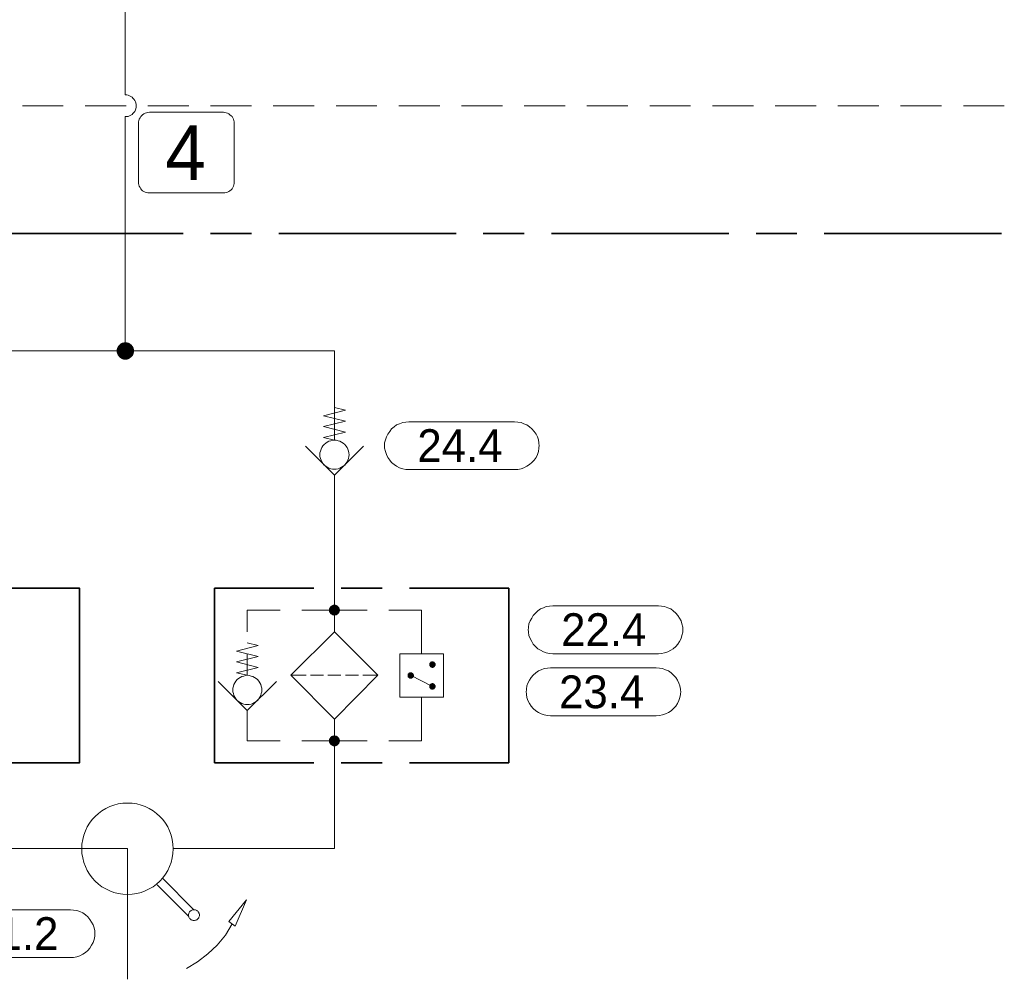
# Model space of a CAD drawing. Header units: millimetres. Extents: x 0 to 138, y 0 to 47.
# Tile 49 of 165: x 23.61 to 26.45, y 19.65 to 22.42. Entities that reach past the tile are written whole.
import ezdxf

# ---------------------------------------------------------------- set-up
doc = ezdxf.new("R2010")
doc.units = ezdxf.units.MM
for name, color, linetype in [('PDF_Geomertry', 7, 'Continuous'), ('PDF_Solid Fills', 7, 'Continuous'), ('PDF_Text', 7, 'Continuous')]:
    doc.layers.add(name, color=color, linetype=linetype)
doc.styles.add('PDF Arial', font='txt')

msp = doc.modelspace()

# ---------------------------------------------------------------- hatches: boundary and pattern name
at = {"layer": 'PDF_Solid Fills', "transparency": 33554559}
for points in [[(23.9132, 21.4674), (23.8979, 21.4874), (23.9007, 21.4896)], [(23.9132, 21.4674), (23.9007, 21.4896), (23.9035, 21.491)], [(23.9132, 21.4674), (23.9035, 21.491), (23.9071, 21.4915)], [(23.9132, 21.4674), (23.9071, 21.4915), (23.9104, 21.4924)], [(23.9132, 21.4674), (23.9104, 21.4924), (23.9132, 21.4929)], [(23.9132, 21.4674), (23.9132, 21.4929), (23.9168, 21.4924)], [(23.9132, 21.4674), (23.9168, 21.4924), (23.9201, 21.4915)], [(23.9132, 21.4674), (23.9201, 21.4915), (23.9229, 21.491)], [(23.9132, 21.4674), (23.9229, 21.491), (23.9257, 21.4896)], [(23.9132, 21.4674), (23.9257, 21.4896), (23.9285, 21.4874)], [(23.9132, 21.4674), (23.8882, 21.4707), (23.889, 21.4743)], [(23.9132, 21.4674), (23.8882, 21.4674), (23.8882, 21.4707)], [(23.9132, 21.4674), (23.8882, 21.4646), (23.8882, 21.4674)], [(23.9132, 21.4674), (23.889, 21.461), (23.8882, 21.4646)], [(23.9132, 21.4674), (23.889, 21.4743), (23.8904, 21.4771)], [(23.9132, 21.4674), (23.8904, 21.4582), (23.889, 21.461)], [(23.9132, 21.4674), (23.8904, 21.4771), (23.8918, 21.4804)], [(23.9132, 21.4674), (23.8918, 21.4549), (23.8904, 21.4582)], [(23.9132, 21.4674), (23.8918, 21.4804), (23.8938, 21.4826)], [(23.9132, 21.4674), (23.8938, 21.4521), (23.8918, 21.4549)], [(23.9132, 21.4674), (23.8938, 21.4826), (23.896, 21.4854)], [(23.9132, 21.4674), (23.896, 21.4499), (23.8938, 21.4521)], [(23.9132, 21.4674), (23.896, 21.4854), (23.8979, 21.4874)], [(23.9132, 21.4674), (23.8979, 21.4479), (23.896, 21.4499)], [(23.9132, 21.4674), (23.9007, 21.4457), (23.8979, 21.4479)], [(23.9132, 21.4674), (23.9035, 21.4443), (23.9007, 21.4457)], [(23.9132, 21.4674), (23.9071, 21.4429), (23.9035, 21.4443)], [(23.9132, 21.4674), (23.9104, 21.4424), (23.9071, 21.4429)], [(23.9132, 21.4674), (23.9132, 21.4424), (23.9104, 21.4424)], [(23.9132, 21.4674), (23.9285, 21.4874), (23.9312, 21.4854)], [(23.9132, 21.4674), (23.9312, 21.4854), (23.9335, 21.4826)], [(23.9132, 21.4674), (23.9335, 21.4826), (23.9354, 21.4804)], [(23.9132, 21.4674), (23.9354, 21.4804), (23.9368, 21.4771)], [(23.9132, 21.4674), (23.9368, 21.4771), (23.9376, 21.4743)], [(23.9132, 21.4674), (23.9376, 21.4743), (23.9382, 21.4707)], [(23.9132, 21.4674), (23.9382, 21.4707), (23.9382, 21.4674)], [(23.9132, 21.4674), (23.9168, 21.4424), (23.9132, 21.4424)], [(23.9132, 21.4674), (23.9201, 21.4429), (23.9168, 21.4424)], [(23.9132, 21.4674), (23.9229, 21.4443), (23.9201, 21.4429)], [(23.9132, 21.4674), (23.9257, 21.4457), (23.9229, 21.4443)], [(23.9132, 21.4674), (23.9285, 21.4479), (23.9257, 21.4457)], [(23.9132, 21.4674), (23.9312, 21.4499), (23.9285, 21.4479)], [(23.9132, 21.4674), (23.9335, 21.4521), (23.9312, 21.4499)], [(23.9132, 21.4674), (23.9354, 21.4549), (23.9335, 21.4521)], [(23.9132, 21.4674), (23.9368, 21.4582), (23.9354, 21.4549)], [(23.9132, 21.4674), (23.9376, 21.461), (23.9368, 21.4582)], [(23.9132, 21.4674), (23.9382, 21.4646), (23.9376, 21.461)], [(23.9132, 21.4674), (23.9382, 21.4674), (23.9382, 21.4646)], [(24.5168, 20.7193), (24.5015, 20.7235), (24.5021, 20.7257)], [(24.5168, 20.7193), (24.5015, 20.7215), (24.5015, 20.7235)], [(24.5168, 20.7193), (24.5015, 20.7193), (24.5015, 20.7215)], [(24.5168, 20.7193), (24.5021, 20.7257), (24.5035, 20.7271)], [(24.5168, 20.7193), (24.5035, 20.7271), (24.5043, 20.729)], [(24.5168, 20.7193), (24.5043, 20.729), (24.5057, 20.7304)], [(24.5168, 20.7193), (24.5057, 20.7304), (24.5076, 20.7318)], [(24.5168, 20.7193), (24.5076, 20.7318), (24.509, 20.7332)], [(24.5168, 20.7193), (24.509, 20.7332), (24.5113, 20.734)], [(24.5168, 20.7193), (24.5113, 20.734), (24.5126, 20.7346)], [(24.5168, 20.7193), (24.5126, 20.7346), (24.5146, 20.7354)], [(24.5168, 20.7193), (24.5146, 20.7354), (24.5168, 20.7354)], [(24.5168, 20.7193), (24.5188, 20.7354), (24.521, 20.7346)], [(24.5168, 20.7193), (24.5168, 20.7354), (24.5188, 20.7354)], [(24.5168, 20.7193), (24.521, 20.7346), (24.5229, 20.734)], [(24.5168, 20.7193), (24.5229, 20.734), (24.5251, 20.7332)], [(24.5168, 20.7193), (24.5251, 20.7332), (24.5265, 20.7318)], [(24.5168, 20.7193), (24.5265, 20.7318), (24.5279, 20.7304)], [(24.5168, 20.7193), (24.5279, 20.7304), (24.5293, 20.729)], [(24.5168, 20.7193), (24.5293, 20.729), (24.5307, 20.7271)], [(24.5168, 20.7193), (24.5307, 20.7271), (24.5312, 20.7257)], [(24.5168, 20.7193), (24.5312, 20.7257), (24.5321, 20.7235)], [(24.5168, 20.7193), (24.5321, 20.7235), (24.5326, 20.7215)], [(24.5168, 20.7193), (24.5326, 20.7215), (24.5326, 20.7193)], [(24.5168, 20.7193), (24.5015, 20.7174), (24.5015, 20.7193)], [(24.5168, 20.7193), (24.5015, 20.7151), (24.5015, 20.7174)], [(24.5168, 20.7193), (24.5021, 20.7132), (24.5015, 20.7151)], [(24.5168, 20.7193), (24.5035, 20.7118), (24.5021, 20.7132)], [(24.5168, 20.7193), (24.5043, 20.7096), (24.5035, 20.7118)], [(24.5168, 20.7193), (24.5057, 20.7082), (24.5043, 20.7096)], [(24.5168, 20.7193), (24.5076, 20.7068), (24.5057, 20.7082)], [(24.5168, 20.7193), (24.509, 20.7063), (24.5076, 20.7068)], [(24.5168, 20.7193), (24.5113, 20.7049), (24.509, 20.7063)], [(24.5168, 20.7193), (24.5126, 20.704), (24.5113, 20.7049)], [(24.5168, 20.7193), (24.5146, 20.704), (24.5126, 20.704)], [(24.5168, 20.7193), (24.5168, 20.7035), (24.5146, 20.704)], [(24.5168, 20.7193), (24.5188, 20.704), (24.5168, 20.7035)], [(24.5168, 20.7193), (24.521, 20.704), (24.5188, 20.704)], [(24.5168, 20.7193), (24.5229, 20.7049), (24.521, 20.704)], [(24.5168, 20.7193), (24.5251, 20.7063), (24.5229, 20.7049)], [(24.5168, 20.7193), (24.5265, 20.7068), (24.5251, 20.7063)], [(24.5168, 20.7193), (24.5279, 20.7082), (24.5265, 20.7068)], [(24.5168, 20.7193), (24.5293, 20.7096), (24.5279, 20.7082)], [(24.5168, 20.7193), (24.5307, 20.7118), (24.5293, 20.7096)], [(24.5168, 20.7193), (24.5312, 20.7132), (24.5307, 20.7118)], [(24.5168, 20.7193), (24.5321, 20.7151), (24.5312, 20.7132)], [(24.5168, 20.7193), (24.5326, 20.7174), (24.5321, 20.7151)], [(24.5168, 20.7193), (24.5326, 20.7193), (24.5326, 20.7174)], [(24.8001, 20.5624), (24.7904, 20.5638), (24.791, 20.5646)], [(24.8001, 20.5624), (24.7904, 20.5624), (24.7904, 20.5638)], [(24.8001, 20.5624), (24.7904, 20.561), (24.7904, 20.5624)], [(24.8001, 20.5624), (24.791, 20.5596), (24.7904, 20.561)], [(24.8001, 20.5624), (24.791, 20.566), (24.7918, 20.5674)], [(24.8001, 20.5624), (24.791, 20.5646), (24.791, 20.566)], [(24.8001, 20.5624), (24.791, 20.559), (24.791, 20.5596)], [(24.8001, 20.5624), (24.7918, 20.5576), (24.791, 20.559)], [(24.8001, 20.5624), (24.7918, 20.5674), (24.7924, 20.5679)], [(24.8001, 20.5624), (24.7924, 20.5568), (24.7918, 20.5576)], [(24.8001, 20.5624), (24.7924, 20.5679), (24.7932, 20.5688)], [(24.8001, 20.5624), (24.7932, 20.5554), (24.7924, 20.5568)], [(24.8001, 20.5624), (24.7932, 20.5688), (24.7937, 20.5701)], [(24.8001, 20.5624), (24.7937, 20.5549), (24.7932, 20.5554)], [(24.8001, 20.5624), (24.7937, 20.5701), (24.7951, 20.5707)], [(24.8001, 20.5624), (24.7951, 20.554), (24.7937, 20.5549)], [(24.8001, 20.5624), (24.7951, 20.5707), (24.796, 20.5707)], [(24.8001, 20.5624), (24.796, 20.5535), (24.7951, 20.554)], [(24.8001, 20.5624), (24.796, 20.5707), (24.7974, 20.5715)], [(24.8001, 20.5624), (24.7974, 20.5535), (24.796, 20.5535)], [(24.8001, 20.5624), (24.7974, 20.5715), (24.7988, 20.5715)], [(24.8001, 20.5624), (24.7988, 20.5526), (24.7974, 20.5535)], [(24.8001, 20.5624), (24.7988, 20.5715), (24.8001, 20.5715)], [(24.8001, 20.5624), (24.8001, 20.5526), (24.7988, 20.5526)], [(24.8001, 20.5624), (24.8021, 20.5715), (24.8035, 20.5707)], [(24.8001, 20.5624), (24.8007, 20.5715), (24.8021, 20.5715)], [(24.8001, 20.5624), (24.8001, 20.5715), (24.8007, 20.5715)], [(24.8001, 20.5624), (24.8043, 20.5707), (24.8057, 20.5701)], [(24.8001, 20.5624), (24.8035, 20.5707), (24.8043, 20.5707)], [(24.8001, 20.5624), (24.8057, 20.5701), (24.8062, 20.5688)], [(24.8001, 20.5624), (24.8062, 20.5688), (24.8071, 20.5679)], [(24.8001, 20.5624), (24.8071, 20.5679), (24.8076, 20.5674)], [(24.8001, 20.5624), (24.8076, 20.5674), (24.8085, 20.566)], [(24.8001, 20.5624), (24.8085, 20.566), (24.809, 20.5646)], [(24.8001, 20.5624), (24.809, 20.5646), (24.809, 20.5638)], [(24.8001, 20.5624), (24.809, 20.5638), (24.809, 20.5624)], [(24.8001, 20.5624), (24.8007, 20.5526), (24.8001, 20.5526)], [(24.8001, 20.5624), (24.8021, 20.5535), (24.8007, 20.5526)], [(24.8001, 20.5624), (24.8035, 20.5535), (24.8021, 20.5535)], [(24.8001, 20.5624), (24.8043, 20.554), (24.8035, 20.5535)], [(24.8001, 20.5624), (24.8057, 20.5549), (24.8043, 20.554)], [(24.8001, 20.5624), (24.8062, 20.5554), (24.8057, 20.5549)], [(24.8001, 20.5624), (24.8071, 20.5568), (24.8062, 20.5554)], [(24.8001, 20.5624), (24.8076, 20.5576), (24.8071, 20.5568)], [(24.8001, 20.5624), (24.8085, 20.559), (24.8076, 20.5576)], [(24.8001, 20.5624), (24.809, 20.5596), (24.8085, 20.559)], [(24.8001, 20.5624), (24.809, 20.561), (24.809, 20.5596)], [(24.8001, 20.5624), (24.809, 20.5624), (24.809, 20.561)], [(24.7368, 20.5313), (24.7279, 20.5332), (24.7285, 20.5346)], [(24.7368, 20.5313), (24.7279, 20.5318), (24.7279, 20.5332)], [(24.7368, 20.5313), (24.7279, 20.5313), (24.7279, 20.5318)], [(24.7368, 20.5313), (24.7279, 20.5299), (24.7279, 20.5313)], [(24.7368, 20.5313), (24.7279, 20.5285), (24.7279, 20.5299)], [(24.7368, 20.5313), (24.7285, 20.5271), (24.7279, 20.5285)], [(24.7368, 20.5313), (24.7285, 20.5354), (24.7293, 20.5368)], [(24.7368, 20.5313), (24.7285, 20.5346), (24.7285, 20.5354)], [(24.7368, 20.5313), (24.7285, 20.5263), (24.7285, 20.5271)], [(24.7368, 20.5313), (24.7293, 20.5249), (24.7285, 20.5263)], [(24.7368, 20.5313), (24.7293, 20.5368), (24.7307, 20.5374)], [(24.7368, 20.5313), (24.7307, 20.5243), (24.7293, 20.5249)], [(24.7368, 20.5313), (24.7307, 20.5374), (24.7312, 20.5382)], [(24.7368, 20.5313), (24.7312, 20.5235), (24.7307, 20.5243)], [(24.7368, 20.5313), (24.7312, 20.5382), (24.7321, 20.5388)], [(24.7368, 20.5313), (24.7321, 20.5229), (24.7312, 20.5235)], [(24.7368, 20.5313), (24.7321, 20.5388), (24.7335, 20.5396)], [(24.7368, 20.5313), (24.7335, 20.5221), (24.7321, 20.5229)], [(24.7368, 20.5313), (24.7335, 20.5396), (24.7349, 20.5401)], [(24.7368, 20.5313), (24.7349, 20.5215), (24.7335, 20.5221)], [(24.7368, 20.5313), (24.7349, 20.5401), (24.7354, 20.5401)], [(24.7368, 20.5313), (24.7354, 20.5215), (24.7349, 20.5215)], [(24.7368, 20.5313), (24.7354, 20.5401), (24.7368, 20.5401)], [(24.7368, 20.5313), (24.7368, 20.5215), (24.7354, 20.5215)], [(24.7368, 20.5313), (24.7396, 20.5401), (24.7404, 20.5396)], [(24.7368, 20.5313), (24.7382, 20.5401), (24.7396, 20.5401)], [(24.7368, 20.5313), (24.7368, 20.5401), (24.7382, 20.5401)], [(24.7368, 20.5313), (24.7404, 20.5396), (24.7418, 20.5388)], [(24.7368, 20.5313), (24.7418, 20.5388), (24.7424, 20.5382)], [(24.7368, 20.5313), (24.7424, 20.5382), (24.7437, 20.5374)], [(24.7368, 20.5313), (24.7437, 20.5374), (24.7446, 20.5368)], [(24.7368, 20.5313), (24.7446, 20.5368), (24.7451, 20.5354)], [(24.7368, 20.5313), (24.7451, 20.5354), (24.746, 20.5346)], [(24.7368, 20.5313), (24.746, 20.5346), (24.746, 20.5332)], [(24.7368, 20.5313), (24.746, 20.5332), (24.7465, 20.5318)], [(24.7368, 20.5313), (24.7465, 20.5318), (24.7465, 20.5313)], [(24.7368, 20.5313), (24.7382, 20.5215), (24.7368, 20.5215)], [(24.7368, 20.5313), (24.7396, 20.5215), (24.7382, 20.5215)], [(24.7368, 20.5313), (24.7404, 20.5221), (24.7396, 20.5215)], [(24.7368, 20.5313), (24.7418, 20.5229), (24.7404, 20.5221)], [(24.7368, 20.5313), (24.7424, 20.5235), (24.7418, 20.5229)], [(24.7368, 20.5313), (24.7437, 20.5243), (24.7424, 20.5235)], [(24.7368, 20.5313), (24.7446, 20.5249), (24.7437, 20.5243)], [(24.7368, 20.5313), (24.7451, 20.5263), (24.7446, 20.5249)], [(24.7368, 20.5313), (24.746, 20.5271), (24.7451, 20.5263)], [(24.7368, 20.5313), (24.746, 20.5285), (24.746, 20.5271)], [(24.7368, 20.5313), (24.7465, 20.5299), (24.746, 20.5285)], [(24.7368, 20.5313), (24.7465, 20.5313), (24.7465, 20.5299)], [(24.8001, 20.4993), (24.7904, 20.5007), (24.791, 20.5021)], [(24.8001, 20.4993), (24.7904, 20.4993), (24.7904, 20.5007)], [(24.8001, 20.4993), (24.7904, 20.4979), (24.7904, 20.4993)], [(24.8001, 20.4993), (24.791, 20.4971), (24.7904, 20.4979)], [(24.8001, 20.4993), (24.791, 20.5026), (24.7918, 20.504)], [(24.8001, 20.4993), (24.791, 20.5021), (24.791, 20.5026)], [(24.8001, 20.4993), (24.791, 20.4957), (24.791, 20.4971)], [(24.8001, 20.4993), (24.7918, 20.4943), (24.791, 20.4957)], [(24.8001, 20.4993), (24.7918, 20.504), (24.7924, 20.5054)], [(24.8001, 20.4993), (24.7924, 20.4938), (24.7918, 20.4943)], [(24.8001, 20.4993), (24.7924, 20.5054), (24.7932, 20.5063)], [(24.8001, 20.4993), (24.7932, 20.4929), (24.7924, 20.4938)], [(24.8001, 20.4993), (24.7932, 20.5063), (24.7937, 20.5068)], [(24.8001, 20.4993), (24.7937, 20.4915), (24.7932, 20.4929)], [(24.8001, 20.4993), (24.7937, 20.5068), (24.7951, 20.5076)], [(24.8001, 20.4993), (24.7951, 20.491), (24.7937, 20.4915)], [(24.8001, 20.4993), (24.7951, 20.5076), (24.796, 20.5082)], [(24.8001, 20.4993), (24.796, 20.491), (24.7951, 20.491)], [(24.8001, 20.4993), (24.796, 20.5082), (24.7974, 20.5082)], [(24.8001, 20.4993), (24.7974, 20.4901), (24.796, 20.491)], [(24.8001, 20.4993), (24.7974, 20.5082), (24.7988, 20.509)], [(24.8001, 20.4993), (24.7988, 20.4901), (24.7974, 20.4901)], [(24.8001, 20.4993), (24.7988, 20.509), (24.8001, 20.509)], [(24.8001, 20.4993), (24.8001, 20.4901), (24.7988, 20.4901)], [(24.8001, 20.4993), (24.8007, 20.509), (24.8021, 20.5082)], [(24.8001, 20.4993), (24.8001, 20.509), (24.8007, 20.509)], [(24.8001, 20.4993), (24.8035, 20.5082), (24.8043, 20.5076)], [(24.8001, 20.4993), (24.8021, 20.5082), (24.8035, 20.5082)], [(24.8001, 20.4993), (24.8043, 20.5076), (24.8057, 20.5068)], [(24.8001, 20.4993), (24.8057, 20.5068), (24.8062, 20.5063)], [(24.8001, 20.4993), (24.8062, 20.5063), (24.8071, 20.5054)], [(24.8001, 20.4993), (24.8071, 20.5054), (24.8076, 20.504)], [(24.8001, 20.4993), (24.8076, 20.504), (24.8085, 20.5026)], [(24.8001, 20.4993), (24.8085, 20.5026), (24.809, 20.5021)], [(24.8001, 20.4993), (24.809, 20.5021), (24.809, 20.5007)], [(24.8001, 20.4993), (24.809, 20.5007), (24.809, 20.4993)], [(24.8001, 20.4993), (24.8007, 20.4901), (24.8001, 20.4901)], [(24.8001, 20.4993), (24.8021, 20.4901), (24.8007, 20.4901)], [(24.8001, 20.4993), (24.8035, 20.491), (24.8021, 20.4901)], [(24.8001, 20.4993), (24.8043, 20.491), (24.8035, 20.491)], [(24.8001, 20.4993), (24.8057, 20.4915), (24.8043, 20.491)], [(24.8001, 20.4993), (24.8062, 20.4929), (24.8057, 20.4915)], [(24.8001, 20.4993), (24.8071, 20.4938), (24.8062, 20.4929)], [(24.8001, 20.4993), (24.8076, 20.4943), (24.8071, 20.4938)], [(24.8001, 20.4993), (24.8085, 20.4957), (24.8076, 20.4943)], [(24.8001, 20.4993), (24.809, 20.4971), (24.8085, 20.4957)], [(24.8001, 20.4993), (24.809, 20.4979), (24.809, 20.4971)], [(24.8001, 20.4993), (24.809, 20.4993), (24.809, 20.4979)], [(24.5168, 20.3424), (24.5035, 20.3499), (24.5043, 20.3521)], [(24.5168, 20.3424), (24.5043, 20.3521), (24.5057, 20.3535)], [(24.5168, 20.3424), (24.5057, 20.3535), (24.5076, 20.3549)], [(24.5168, 20.3424), (24.5076, 20.3549), (24.509, 20.3563)], [(24.5168, 20.3424), (24.509, 20.3563), (24.5113, 20.3568)], [(24.5168, 20.3424), (24.5113, 20.3568), (24.5126, 20.3576)], [(24.5168, 20.3424), (24.5126, 20.3576), (24.5146, 20.3576)], [(24.5168, 20.3424), (24.5146, 20.3576), (24.5168, 20.3582)], [(24.5168, 20.3424), (24.5168, 20.3582), (24.5188, 20.3576)], [(24.5168, 20.3424), (24.521, 20.3576), (24.5229, 20.3568)], [(24.5168, 20.3424), (24.5188, 20.3576), (24.521, 20.3576)], [(24.5168, 20.3424), (24.5229, 20.3568), (24.5251, 20.3563)], [(24.5168, 20.3424), (24.5251, 20.3563), (24.5265, 20.3549)], [(24.5168, 20.3424), (24.5265, 20.3549), (24.5279, 20.3535)], [(24.5168, 20.3424), (24.5279, 20.3535), (24.5293, 20.3521)], [(24.5168, 20.3424), (24.5293, 20.3521), (24.5307, 20.3499)], [(24.5168, 20.3424), (24.5015, 20.3465), (24.5021, 20.3485)], [(24.5168, 20.3424), (24.5015, 20.3443), (24.5015, 20.3465)], [(24.5168, 20.3424), (24.5015, 20.3424), (24.5015, 20.3443)], [(24.5168, 20.3424), (24.5015, 20.3401), (24.5015, 20.3424)], [(24.5168, 20.3424), (24.5015, 20.3382), (24.5015, 20.3401)], [(24.5168, 20.3424), (24.5021, 20.336), (24.5015, 20.3382)], [(24.5168, 20.3424), (24.5021, 20.3485), (24.5035, 20.3499)], [(24.5168, 20.3424), (24.5035, 20.3346), (24.5021, 20.336)], [(24.5168, 20.3424), (24.5043, 20.3326), (24.5035, 20.3346)], [(24.5168, 20.3424), (24.5057, 20.3313), (24.5043, 20.3326)], [(24.5168, 20.3424), (24.5076, 20.3299), (24.5057, 20.3313)], [(24.5168, 20.3424), (24.509, 20.3285), (24.5076, 20.3299)], [(24.5168, 20.3424), (24.5113, 20.3276), (24.509, 20.3285)], [(24.5168, 20.3424), (24.5126, 20.3271), (24.5113, 20.3276)], [(24.5168, 20.3424), (24.5146, 20.3262), (24.5126, 20.3271)], [(24.5168, 20.3424), (24.5168, 20.3262), (24.5146, 20.3262)], [(24.5168, 20.3424), (24.5307, 20.3499), (24.5312, 20.3485)], [(24.5168, 20.3424), (24.5312, 20.3485), (24.5321, 20.3465)], [(24.5168, 20.3424), (24.5321, 20.3465), (24.5326, 20.3443)], [(24.5168, 20.3424), (24.5326, 20.3443), (24.5326, 20.3424)], [(24.5168, 20.3424), (24.5188, 20.3262), (24.5168, 20.3262)], [(24.5168, 20.3424), (24.521, 20.3271), (24.5188, 20.3262)], [(24.5168, 20.3424), (24.5229, 20.3276), (24.521, 20.3271)], [(24.5168, 20.3424), (24.5251, 20.3285), (24.5229, 20.3276)], [(24.5168, 20.3424), (24.5265, 20.3299), (24.5251, 20.3285)], [(24.5168, 20.3424), (24.5279, 20.3313), (24.5265, 20.3299)], [(24.5168, 20.3424), (24.5293, 20.3326), (24.5279, 20.3313)], [(24.5168, 20.3424), (24.5307, 20.3346), (24.5293, 20.3326)], [(24.5168, 20.3424), (24.5312, 20.336), (24.5307, 20.3346)], [(24.5168, 20.3424), (24.5321, 20.3382), (24.5312, 20.336)], [(24.5168, 20.3424), (24.5326, 20.3401), (24.5321, 20.3382)], [(24.5168, 20.3424), (24.5326, 20.3424), (24.5326, 20.3401)]]:
    msp.add_hatch(color=256, dxfattribs=at).paths.add_polyline_path(points)

# ---------------------------------------------------------------- linework, layer by layer
at = {"layer": 'PDF_Geomertry', "lineweight": 15}
for points in [[(23.9132, 22.2063), (23.9132, 23.1493)], [(23.9132, 21.4674), (23.9132, 22.1438), (23.9174, 22.1438), (23.9215, 22.1443), (23.9257, 22.1457), (23.9293, 22.1479), (23.9326, 22.1499), (23.9354, 22.1526), (23.9382, 22.1554), (23.9404, 22.159), (23.9424, 22.1632), (23.9438, 22.1665), (23.9446, 22.1707), (23.9446, 22.1749), (23.9446, 22.179), (23.9438, 22.1832), (23.9424, 22.1868), (23.9404, 22.1901), (23.9382, 22.1938), (23.9354, 22.1971), (23.9326, 22.1999), (23.9293, 22.2021), (23.9257, 22.204), (23.9215, 22.2054), (23.9174, 22.2063), (23.9132, 22.2063), (23.9174, 22.2063), (23.9215, 22.2054), (23.9257, 22.204), (23.9293, 22.2021), (23.9326, 22.1999), (23.9354, 22.1971), (23.9382, 22.1938), (23.9404, 22.1901), (23.9424, 22.1868), (23.9438, 22.1832), (23.9446, 22.179), (23.9446, 22.1749), (23.9446, 22.1707), (23.9438, 22.1665), (23.9424, 22.1632), (23.9404, 22.159), (23.9382, 22.1554), (23.9354, 22.1526), (23.9326, 22.1499), (23.9293, 22.1479), (23.9257, 22.1457), (23.9215, 22.1443), (23.9174, 22.1438), (23.9132, 22.1438)], [(23.734, 22.1749), (23.616, 22.1749)], [(23.9154, 22.1749), (23.7974, 22.1749)], [(24.0965, 22.1749), (23.9785, 22.1749)], [(24.2771, 22.1749), (24.159, 22.1749)], [(24.4585, 22.1749), (24.3404, 22.1749)], [(24.6396, 22.1749), (24.5215, 22.1749)], [(24.821, 22.1749), (24.7029, 22.1749)], [(25.0021, 22.1749), (24.884, 22.1749)], [(25.1826, 22.1749), (25.0646, 22.1749)], [(25.364, 22.1749), (25.246, 22.1749)], [(25.5451, 22.1749), (25.4271, 22.1749)], [(25.7265, 22.1749), (25.6085, 22.1749)], [(25.9071, 22.1749), (25.789, 22.1749)], [(26.0882, 22.1749), (25.9701, 22.1749)], [(26.2696, 22.1749), (26.1515, 22.1749)], [(26.4507, 22.1749), (26.3326, 22.1749)], [(24.5168, 21.304), (24.5488, 21.2965), (24.4854, 21.2804), (24.5488, 21.2646), (24.4854, 21.2493), (24.5488, 21.2332), (24.4854, 21.2179), (24.5168, 21.2096), (24.5168, 21.4674), (23.9132, 21.4674), (23.2785, 21.4674), (23.2785, 21.2068), (23.2474, 21.2146), (23.3099, 21.2304), (23.2474, 21.2457), (23.3099, 21.2618), (23.2474, 21.2776), (23.3099, 21.2929), (23.2785, 21.3007)], [(24.6007, 21.1924), (24.5168, 21.109), (24.4335, 21.1924)], [(24.5168, 21.109), (24.5168, 21.084), (24.5168, 20.7826), (24.5168, 20.6568)], [(24.2654, 20.6568), (24.2654, 20.7193), (24.3599, 20.7193)], [(24.4229, 20.7193), (24.5168, 20.7193), (24.6113, 20.7193)], [(24.6743, 20.7193), (24.7682, 20.7193), (24.7682, 20.5938)], [(24.2654, 20.6249), (24.2965, 20.6174), (24.234, 20.6013), (24.2965, 20.586), (24.234, 20.5701), (24.2965, 20.554), (24.234, 20.5388), (24.2654, 20.5313), (24.2654, 20.5938)], [(24.4354, 20.5313), (24.391, 20.5313)], [(24.4854, 20.5313), (24.4479, 20.5313)], [(24.4979, 20.5313), (24.5354, 20.5313)], [(24.5488, 20.5313), (24.5863, 20.5313)], [(24.6424, 20.5313), (24.5988, 20.5313)], [(24.7368, 20.5313), (24.8001, 20.4993)], [(24.3493, 20.5138), (24.2654, 20.4299), (24.1812, 20.5138)], [(24.6743, 20.3424), (24.7682, 20.3424), (24.7682, 20.4679)], [(24.2654, 20.4299), (24.2654, 20.4049), (24.2654, 20.3424), (24.3599, 20.3424)], [(23.9196, 19.7165), (23.9196, 19.654), (23.9196, 20.0313), (23.5424, 20.0313), (23.2785, 20.0313), (23.2785, 20.279), (23.2785, 20.4049)], [(24.5168, 20.4049), (24.5168, 20.279), (24.5168, 20.0313), (24.2965, 20.0313), (24.0515, 20.0313)], [(24.4229, 20.3424), (24.5168, 20.3424), (24.6113, 20.3424)], [(24.096, 19.836), (24.0049, 19.9271)], [(24.1113, 19.8549), (24.0201, 19.9465)], [(23.4501, 19.8549), (23.7549, 19.8549), (23.7549, 19.8549), (23.764, 19.854), (23.7729, 19.8526), (23.7821, 19.8499), (23.7904, 19.8457), (23.7979, 19.8401), (23.8049, 19.8346), (23.8104, 19.8271), (23.816, 19.8193), (23.8201, 19.811), (23.8229, 19.8026), (23.8251, 19.7938), (23.8251, 19.784), (23.8251, 19.7874), (23.8251, 19.7785), (23.8229, 19.7693), (23.8201, 19.7604), (23.816, 19.7521), (23.8104, 19.7443), (23.8049, 19.7374), (23.7979, 19.7313), (23.7904, 19.7263), (23.7821, 19.7221), (23.7729, 19.7193), (23.764, 19.7174), (23.7549, 19.7165), (23.4501, 19.7165)], [(24.0896, 19.6854), (24.1215, 19.704), (24.1515, 19.7271), (24.1785, 19.7526), (24.2021, 19.7818), (24.2215, 19.8138)]]:
    msp.add_lwpolyline(points, dxfattribs=at)
at = {"layer": 'PDF_Geomertry', "lineweight": 9}
msp.add_lwpolyline([(24.1965, 22.1563), (24.2007, 22.1554), (24.2043, 22.1549), (24.2085, 22.1535), (24.2118, 22.1521), (24.2154, 22.1493), (24.2188, 22.1465), (24.2215, 22.1438), (24.2238, 22.1401), (24.2251, 22.1368), (24.2265, 22.1326), (24.2271, 22.1285), (24.2279, 22.1243), (24.2279, 21.9549), (24.2271, 21.9507), (24.2265, 21.9465), (24.2251, 21.9429), (24.2238, 21.9388), (24.2215, 21.9354), (24.2188, 21.9326), (24.2154, 21.9299), (24.2118, 21.9276), (24.2085, 21.9257), (24.2043, 21.9243), (24.2007, 21.9235), (24.1965, 21.9235), (23.9826, 21.9235), (23.9785, 21.9235), (23.9743, 21.9243), (23.9701, 21.9257), (23.9668, 21.9276), (23.9632, 21.9299), (23.9604, 21.9326), (23.9576, 21.9354), (23.9557, 21.9388), (23.9535, 21.9429), (23.9521, 21.9465), (23.9515, 21.9507), (23.9515, 21.9549), (23.9515, 22.1243), (23.9515, 22.1285), (23.9521, 22.1326), (23.9535, 22.1368), (23.9557, 22.1401), (23.9576, 22.1438), (23.9604, 22.1465), (23.9632, 22.1493), (23.9668, 22.1521), (23.9701, 22.1535), (23.9743, 22.1549), (23.9785, 22.1554), (23.9826, 22.1563), (24.1965, 22.1563)], close=True, dxfattribs=at)
at = {"layer": 'PDF_Geomertry', "lineweight": 35}
for points in [[(23.5688, 21.8068), (24.0807, 21.8068)], [(24.159, 21.8068), (24.2771, 21.8068)], [(24.3562, 21.8068), (24.8682, 21.8068)], [(24.9465, 21.8068), (25.0646, 21.8068)], [(25.1438, 21.8068), (25.6557, 21.8068)], [(25.734, 21.8068), (25.8521, 21.8068)], [(25.9307, 21.8068), (26.4424, 21.8068)], [(23.4946, 20.7826), (23.7812, 20.7826), (23.7812, 20.279), (23.4946, 20.279)], [(24.4576, 20.279), (24.171, 20.279), (24.171, 20.7826), (24.4576, 20.7826)], [(24.5363, 20.7826), (24.6549, 20.7826)], [(24.7335, 20.7826), (25.0201, 20.7826), (25.0201, 20.279), (24.7335, 20.279)], [(24.6549, 20.279), (24.5363, 20.279)]]:
    msp.add_lwpolyline(points, dxfattribs=at)
at = {"layer": 'PDF_Geomertry', "lineweight": 0}
for points in [[(23.9007, 21.4674), (23.9007, 21.466), (23.9015, 21.4646), (23.9021, 21.4624), (23.9029, 21.461), (23.9035, 21.4596), (23.9043, 21.459), (23.9057, 21.4576), (23.9071, 21.4568), (23.9085, 21.4563), (23.9104, 21.4554), (23.9118, 21.4549), (23.9132, 21.4549), (23.9154, 21.4549), (23.9168, 21.4554), (23.9182, 21.4563), (23.9196, 21.4568), (23.921, 21.4576), (23.9224, 21.459), (23.9238, 21.4596), (23.9243, 21.461), (23.9251, 21.4624), (23.9257, 21.4646), (23.9257, 21.466), (23.9257, 21.4674), (23.9257, 21.4693), (23.9257, 21.4707), (23.9251, 21.4721), (23.9243, 21.4735), (23.9238, 21.4749), (23.9224, 21.4763), (23.921, 21.4776), (23.9196, 21.4785), (23.9182, 21.479), (23.9168, 21.4799), (23.9154, 21.4799), (23.9132, 21.4804), (23.9118, 21.4799), (23.9104, 21.4799), (23.9085, 21.479), (23.9071, 21.4785), (23.9057, 21.4776), (23.9043, 21.4763), (23.9035, 21.4749), (23.9029, 21.4735), (23.9021, 21.4721), (23.9015, 21.4707), (23.9007, 21.4693), (23.9007, 21.4674)], [(24.509, 20.7193), (24.509, 20.7188), (24.509, 20.7174), (24.5099, 20.7165), (24.5104, 20.7151), (24.5104, 20.7146), (24.5113, 20.7138), (24.5118, 20.7132), (24.5132, 20.7124), (24.514, 20.7124), (24.5146, 20.7118), (24.516, 20.7118), (24.5168, 20.7118), (24.5182, 20.7118), (24.5188, 20.7118), (24.5201, 20.7124), (24.521, 20.7124), (24.5215, 20.7132), (24.5224, 20.7138), (24.5229, 20.7146), (24.5238, 20.7151), (24.5243, 20.7165), (24.5243, 20.7174), (24.5251, 20.7188), (24.5251, 20.7193), (24.5251, 20.7207), (24.5243, 20.7215), (24.5243, 20.7221), (24.5238, 20.7235), (24.5229, 20.7243), (24.5224, 20.7249), (24.5215, 20.7257), (24.521, 20.7263), (24.5201, 20.7271), (24.5188, 20.7271), (24.5182, 20.7271), (24.5168, 20.7271), (24.516, 20.7271), (24.5146, 20.7271), (24.514, 20.7271), (24.5132, 20.7263), (24.5118, 20.7257), (24.5113, 20.7249), (24.5104, 20.7243), (24.5104, 20.7235), (24.5099, 20.7221), (24.509, 20.7215), (24.509, 20.7207), (24.509, 20.7193)], [(24.7951, 20.5624), (24.7951, 20.5618), (24.7951, 20.561), (24.7951, 20.5604), (24.796, 20.5596), (24.7965, 20.559), (24.7974, 20.5582), (24.7979, 20.5582), (24.7988, 20.5576), (24.7993, 20.5576), (24.8001, 20.5576), (24.8007, 20.5576), (24.8015, 20.5582), (24.8021, 20.5582), (24.8029, 20.5582), (24.8029, 20.559), (24.8035, 20.5596), (24.8043, 20.5596), (24.8043, 20.5604), (24.8043, 20.561), (24.8043, 20.5618), (24.8043, 20.5624), (24.8043, 20.5632), (24.8043, 20.5638), (24.8043, 20.5646), (24.8035, 20.5651), (24.8029, 20.566), (24.8021, 20.5665), (24.8015, 20.5665), (24.8007, 20.5665), (24.8007, 20.5674), (24.8001, 20.5674), (24.7993, 20.5674), (24.7988, 20.5665), (24.7979, 20.5665), (24.7974, 20.5665), (24.7974, 20.566), (24.7965, 20.566), (24.796, 20.5651), (24.796, 20.5646), (24.7951, 20.5638), (24.7951, 20.5632), (24.7951, 20.5624)], [(24.7321, 20.5313), (24.7321, 20.5304), (24.7326, 20.5299), (24.7326, 20.529), (24.7326, 20.5285), (24.7335, 20.5276), (24.734, 20.5271), (24.7349, 20.5271), (24.7354, 20.5263), (24.7363, 20.5263), (24.7368, 20.5263), (24.7376, 20.5263), (24.7382, 20.5263), (24.739, 20.5263), (24.7396, 20.5271), (24.7404, 20.5276), (24.741, 20.5276), (24.741, 20.5285), (24.741, 20.529), (24.7418, 20.5299), (24.7418, 20.5304), (24.7418, 20.5313), (24.7418, 20.5318), (24.741, 20.5326), (24.741, 20.5332), (24.741, 20.534), (24.7404, 20.534), (24.7396, 20.5346), (24.739, 20.5354), (24.7382, 20.5354), (24.7376, 20.5354), (24.7368, 20.5354), (24.7363, 20.5354), (24.7354, 20.5354), (24.7349, 20.5346), (24.734, 20.5346), (24.7335, 20.534), (24.7326, 20.5332), (24.7326, 20.5326), (24.7326, 20.5318), (24.7321, 20.5313)], [(24.7951, 20.4993), (24.7951, 20.4985), (24.7951, 20.4979), (24.796, 20.4971), (24.796, 20.4965), (24.7965, 20.4957), (24.7974, 20.4957), (24.7974, 20.4951), (24.7979, 20.4951), (24.7988, 20.4951), (24.7993, 20.4951), (24.8001, 20.4943), (24.8007, 20.4951), (24.8015, 20.4951), (24.8021, 20.4951), (24.8029, 20.4957), (24.8035, 20.4965), (24.8043, 20.4971), (24.8043, 20.4979), (24.8043, 20.4985), (24.8043, 20.4993), (24.8043, 20.4999), (24.8043, 20.5007), (24.8043, 20.5013), (24.8043, 20.5021), (24.8035, 20.5021), (24.8029, 20.5026), (24.8029, 20.5035), (24.8021, 20.5035), (24.8015, 20.504), (24.8007, 20.504), (24.8001, 20.504), (24.7993, 20.504), (24.7988, 20.504), (24.7979, 20.504), (24.7974, 20.5035), (24.7965, 20.5026), (24.796, 20.5021), (24.7951, 20.5013), (24.7951, 20.5007), (24.7951, 20.4999), (24.7951, 20.4993)], [(24.509, 20.3424), (24.509, 20.341), (24.509, 20.3401), (24.5099, 20.3396), (24.5104, 20.3382), (24.5104, 20.3374), (24.5113, 20.3368), (24.5118, 20.336), (24.5132, 20.3354), (24.514, 20.3346), (24.5146, 20.3346), (24.516, 20.3346), (24.5168, 20.3346), (24.5182, 20.3346), (24.5188, 20.3346), (24.5201, 20.3346), (24.521, 20.3354), (24.5215, 20.336), (24.5224, 20.3368), (24.5229, 20.3374), (24.5238, 20.3382), (24.5243, 20.3396), (24.5243, 20.3401), (24.5251, 20.341), (24.5251, 20.3424), (24.5251, 20.3429), (24.5243, 20.3443), (24.5243, 20.3451), (24.5238, 20.3465), (24.5229, 20.3471), (24.5224, 20.3479), (24.5215, 20.3485), (24.521, 20.3493), (24.5201, 20.3493), (24.5188, 20.3499), (24.5182, 20.3499), (24.5168, 20.3499), (24.516, 20.3499), (24.5146, 20.3499), (24.514, 20.3493), (24.5132, 20.3493), (24.5118, 20.3485), (24.5113, 20.3479), (24.5104, 20.3471), (24.5104, 20.3465), (24.5099, 20.3451), (24.509, 20.3443), (24.509, 20.3429), (24.509, 20.3424)]]:
    msp.add_lwpolyline(points, close=True, dxfattribs=at)
at = {"layer": 'PDF_Geomertry', "lineweight": 15}
for points in [[(25.0368, 21.2632), (25.0465, 21.2624), (25.0557, 21.261), (25.064, 21.2576), (25.0724, 21.254), (25.0799, 21.2485), (25.0868, 21.2424), (25.0932, 21.2354), (25.0988, 21.2276), (25.1029, 21.2193), (25.1057, 21.211), (25.1071, 21.2021), (25.1076, 21.1924), (25.1076, 21.1957), (25.1071, 21.1868), (25.1057, 21.1771), (25.1029, 21.1688), (25.0988, 21.1604), (25.0932, 21.1526), (25.0868, 21.1457), (25.0799, 21.1396), (25.0724, 21.1346), (25.064, 21.1304), (25.0557, 21.1271), (25.0465, 21.1257), (25.0368, 21.1249), (24.7321, 21.1249), (24.7229, 21.1257), (24.714, 21.1271), (24.7049, 21.1304), (24.6965, 21.1346), (24.689, 21.1396), (24.6821, 21.1457), (24.6765, 21.1526), (24.671, 21.1604), (24.6668, 21.1688), (24.664, 21.1771), (24.6618, 21.1868), (24.6618, 21.1957), (24.6618, 21.1924), (24.6618, 21.2021), (24.664, 21.211), (24.6668, 21.2193), (24.671, 21.2276), (24.6765, 21.2354), (24.6821, 21.2424), (24.689, 21.2485), (24.6965, 21.254), (24.7049, 21.2576), (24.714, 21.261), (24.7229, 21.2624), (24.7321, 21.2632), (25.0368, 21.2632)], [(24.559, 21.1679), (24.5585, 21.1735), (24.5576, 21.1785), (24.5557, 21.184), (24.5535, 21.1888), (24.5501, 21.1938), (24.5465, 21.1979), (24.5424, 21.2012), (24.5376, 21.204), (24.5326, 21.2068), (24.5279, 21.2082), (24.5224, 21.2096), (24.5168, 21.2096), (24.5113, 21.2096), (24.5063, 21.2082), (24.5007, 21.2068), (24.496, 21.204), (24.4918, 21.2012), (24.4876, 21.1979), (24.4835, 21.1938), (24.4807, 21.1888), (24.4785, 21.184), (24.4765, 21.1785), (24.4751, 21.1735), (24.4751, 21.1679), (24.4751, 21.1624), (24.4765, 21.1568), (24.4785, 21.1521), (24.4807, 21.1471), (24.4835, 21.1424), (24.4876, 21.1382), (24.4918, 21.1346), (24.496, 21.1318), (24.5007, 21.129), (24.5063, 21.1276), (24.5113, 21.1263), (24.5168, 21.1263), (24.5224, 21.1263), (24.5279, 21.1276), (24.5326, 21.129), (24.5376, 21.1318), (24.5424, 21.1346), (24.5465, 21.1382), (24.5501, 21.1424), (24.5535, 21.1471), (24.5557, 21.1521), (24.5576, 21.1568), (24.5585, 21.1624), (24.559, 21.1679)], [(25.4521, 20.7318), (25.4613, 20.7313), (25.4701, 20.7299), (25.4793, 20.7263), (25.4876, 20.7229), (25.4951, 20.7174), (25.5021, 20.711), (25.5085, 20.704), (25.5132, 20.6965), (25.5174, 20.6882), (25.5201, 20.6799), (25.5224, 20.6707), (25.5229, 20.661), (25.5229, 20.6646), (25.5224, 20.6554), (25.5201, 20.6465), (25.5174, 20.6374), (25.5132, 20.629), (25.5085, 20.6215), (25.5021, 20.6146), (25.4951, 20.6082), (25.4876, 20.6035), (25.4793, 20.5993), (25.4701, 20.5965), (25.4613, 20.5943), (25.4521, 20.5938), (25.1474, 20.5938), (25.1382, 20.5943), (25.1285, 20.5965), (25.1201, 20.5993), (25.1118, 20.6035), (25.1043, 20.6082), (25.0974, 20.6146), (25.091, 20.6215), (25.0863, 20.629), (25.0821, 20.6374), (25.0785, 20.6465), (25.0771, 20.6554), (25.0765, 20.6646), (25.0765, 20.661), (25.0771, 20.6707), (25.0785, 20.6799), (25.0821, 20.6882), (25.0863, 20.6965), (25.091, 20.704), (25.0974, 20.711), (25.1043, 20.7174), (25.1118, 20.7229), (25.1201, 20.7263), (25.1285, 20.7299), (25.1382, 20.7313), (25.1474, 20.7318), (25.4521, 20.7318)], [(24.5168, 20.6568), (24.6424, 20.5313), (24.5168, 20.4049), (24.391, 20.5313)], [(24.7057, 20.4679), (24.8313, 20.4679), (24.8313, 20.5938), (24.7057, 20.5938), (24.7057, 20.4679)], [(25.446, 20.5526), (25.4549, 20.5521), (25.464, 20.5507), (25.4729, 20.5471), (25.4812, 20.5438), (25.489, 20.5382), (25.496, 20.5318), (25.5021, 20.5249), (25.5071, 20.5174), (25.5113, 20.509), (25.514, 20.5007), (25.516, 20.4915), (25.5168, 20.4818), (25.5168, 20.4854), (25.516, 20.4763), (25.514, 20.4674), (25.5113, 20.4582), (25.5071, 20.4499), (25.5021, 20.4424), (25.496, 20.4354), (25.489, 20.429), (25.4812, 20.4243), (25.4729, 20.4201), (25.464, 20.4174), (25.4549, 20.4151), (25.446, 20.4146), (25.141, 20.4146), (25.1321, 20.4151), (25.1224, 20.4174), (25.114, 20.4201), (25.1057, 20.4243), (25.0979, 20.429), (25.091, 20.4354), (25.0849, 20.4424), (25.0799, 20.4499), (25.0757, 20.4582), (25.0724, 20.4674), (25.071, 20.4763), (25.0701, 20.4854), (25.0701, 20.4818), (25.071, 20.4915), (25.0724, 20.5007), (25.0757, 20.509), (25.0799, 20.5174), (25.0849, 20.5249), (25.091, 20.5318), (25.0979, 20.5382), (25.1057, 20.5438), (25.114, 20.5471), (25.1224, 20.5507), (25.1321, 20.5521), (25.141, 20.5526), (25.446, 20.5526)], [(24.3076, 20.4888), (24.3071, 20.4943), (24.3057, 20.4999), (24.3043, 20.5049), (24.3015, 20.5096), (24.2988, 20.5146), (24.2951, 20.5188), (24.291, 20.5221), (24.2863, 20.5249), (24.2812, 20.5276), (24.2765, 20.529), (24.271, 20.5304), (24.2654, 20.5313), (24.2599, 20.5304), (24.2549, 20.529), (24.2493, 20.5276), (24.2446, 20.5249), (24.2396, 20.5221), (24.2363, 20.5188), (24.2321, 20.5146), (24.2293, 20.5096), (24.2265, 20.5049), (24.2251, 20.4999), (24.2238, 20.4943), (24.2238, 20.4888), (24.2238, 20.4832), (24.2251, 20.4785), (24.2265, 20.4729), (24.2293, 20.4679), (24.2321, 20.4632), (24.2363, 20.459), (24.2396, 20.4554), (24.2446, 20.4526), (24.2493, 20.4499), (24.2549, 20.4485), (24.2599, 20.4471), (24.2654, 20.4471), (24.271, 20.4471), (24.2765, 20.4485), (24.2812, 20.4499), (24.2863, 20.4526), (24.291, 20.4554), (24.2951, 20.459), (24.2988, 20.4632), (24.3015, 20.4679), (24.3043, 20.4729), (24.3057, 20.4785), (24.3071, 20.4832), (24.3076, 20.4888)], [(24.2118, 19.8207), (24.2307, 19.8076), (24.2626, 19.8832)], [(24.1271, 19.8396), (24.1271, 19.8415), (24.1265, 19.8438), (24.1257, 19.8451), (24.1251, 19.8471), (24.1238, 19.8485), (24.1224, 19.8507), (24.121, 19.8521), (24.1196, 19.8526), (24.1174, 19.854), (24.1154, 19.8549), (24.1132, 19.8549), (24.1113, 19.8549), (24.109, 19.8549), (24.1076, 19.8549), (24.1057, 19.854), (24.1035, 19.8526), (24.1021, 19.8521), (24.1001, 19.8507), (24.0988, 19.8485), (24.0979, 19.8471), (24.0965, 19.8451), (24.0965, 19.8438), (24.096, 19.8415), (24.096, 19.8396), (24.096, 19.8374), (24.0965, 19.8354), (24.0965, 19.8332), (24.0979, 19.8313), (24.0988, 19.8299), (24.1001, 19.8285), (24.1021, 19.8271), (24.1035, 19.8257), (24.1057, 19.8249), (24.1076, 19.8243), (24.109, 19.8235), (24.1113, 19.8235), (24.1132, 19.8235), (24.1154, 19.8243), (24.1174, 19.8249), (24.1196, 19.8257), (24.121, 19.8271), (24.1224, 19.8285), (24.1238, 19.8299), (24.1251, 19.8313), (24.1257, 19.8332), (24.1265, 19.8354), (24.1271, 19.8374), (24.1271, 19.8396)]]:
    msp.add_lwpolyline(points, close=True, dxfattribs=at)
msp.add_circle((23.9195, 20.0308), 0.132, dxfattribs=at)

# ---------------------------------------------------------------- texts
at = {"layer": 'PDF_Text', "attachment_point": 7, "style": 'PDF Arial'}
for s, insert, char_height in [('4', (24.0285, 21.961), 0.1573), ('24.4', (24.7563, 21.1471), 0.09445), ('22.4', (25.1715, 20.616), 0.09445), ('23.4', (25.1654, 20.4351), 0.09445), ('21.2', (23.4743, 19.7388), 0.09445)]:
    msp.add_mtext(s, dxfattribs=dict(at, insert=insert, char_height=char_height))

doc.saveas('drawing.dxf')
